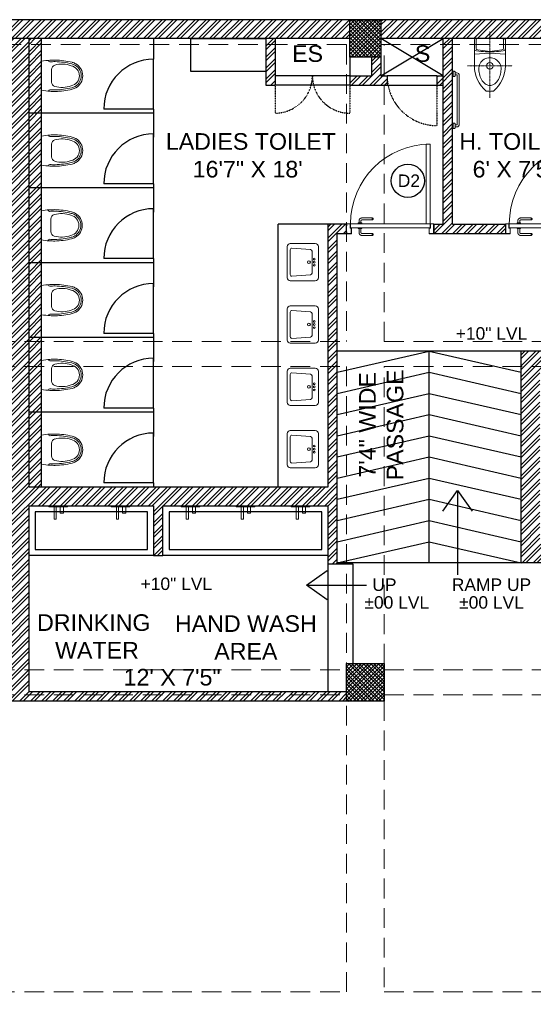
# Model space of a CAD drawing. Header units: inches. Extents: x 105152 to 158499, y 12149 to 30915.
# Tile 85 of 256: x 125248 to 125496, y 17878 to 18352. Entities that reach past the tile are written whole.
import ezdxf

# ---------------------------------------------------------------- set-up
doc = ezdxf.new("R2010")
doc.units = ezdxf.units.IN
doc.header["$MEASUREMENT"] = 0
doc.linetypes.add('CENTER', pattern=[50.8, 31.75, -6.35, 6.35, -6.35])
doc.linetypes.add('HIDDEN', pattern=[0.375, 0.25, -0.125])
doc.layers.add('PD_BASE', color=8, linetype='Continuous', transparency=0.5)
for name, color, linetype, lineweight in [('PD_COLUMN', 2, 'Continuous', 60), ('PD_DOOR', 42, 'Continuous', 25), ('PD_HATCH', 45, 'Continuous', 9)]:
    doc.layers.add(name, color=color, linetype=linetype, lineweight=lineweight)
doc.styles.get("Standard").update_dxf_attribs({"font": 'arial.ttf', "height": 6})
doc.styles.add('style1', font='arial.ttf', dxfattribs={"height": 500})
doc.dimstyles.new('ISO-10', dxfattribs={"dimtxt": 6, "dimasz": 0.5, "dimexe": 1.25, "dimexo": 0.625, "dimtad": 1, "dimtoh": 1, "dimdec": 1, "dimlunit": 4, "dimtxsty": 'Standard', "dimblk": 'ARCHTICK', "dimcen": 2.5, "dimclrt": 3, "dimadec": 0, "dimazin": 0, "dimtfac": 1, "dimtdec": 1, "dimtmove": 1, "dimatfit": 3, "dimfxl": 1, "dimarcsym": 0})
pattern_1 = [(45, (270111.2745, 44121.918), (-1.767766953, 1.767766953), []), (135, (270111.2745, 44121.918), (-1.767766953, -1.767766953), [])]

# ---------------------------------------------------------------- blocks, each defined once
blk = doc.blocks.new('columns2')
at = {"layer": 'PD_HATCH', "lineweight": 5}
h = blk.add_hatch(dxfattribs=at)
h.set_pattern_fill('ANSI37', color=173, scale=20)
h.paths.add_polyline_path([(387, -250), (387, -268), (369, -268), (369, -250)])
h.paths.add_polyline_path([(18, 0), (18, -15), (0, -15), (0, 0)])
h.paths.add_polyline_path([(18, -828), (18, -813), (0, -813), (0, -828)])
h.paths.add_polyline_path([(201, -870), (186, -870), (186, -888), (201, -888)])
h.paths.add_polyline_path([(570, -870), (555, -870), (555, -888), (570, -888)])
h.paths.add_polyline_path([(754.5, -870), (739.5, -870), (739.5, -888), (754.5, -888)])
h.paths.add_polyline_path([(934.5, -870), (919.5, -870), (919.5, -888), (934.5, -888)])
h.paths.add_polyline_path([(385.5, -870), (370.5, -870), (370.5, -888), (385.5, -888)])
h.paths.add_polyline_path([(201, 42), (186, 42), (186, 60), (201, 60)])
h.paths.add_polyline_path([(387, -578), (387, -560), (369, -560), (369, -578)])
h.paths.add_polyline_path([(1116, -731.5), (1116, -716.5), (1098, -716.5), (1098, -731.5)])
h.paths.add_polyline_path([(1116, -111.5), (1116, -96.5), (1098, -96.5), (1098, -111.5)])
h.paths.add_polyline_path([(1116, -561.5), (1116, -576.5), (1098, -576.5), (1098, -561.5)])
h.paths.add_polyline_path([(1116, -251.5), (1116, -266.5), (1098, -266.5), (1098, -251.5)])
h.paths.add_polyline_path([(0, -731.5), (0, -716.5), (18, -716.5), (18, -731.5)])
h.paths.add_polyline_path([(0, -111.5), (0, -96.5), (18, -96.5), (18, -111.5)])
h.paths.add_polyline_path([(0, -406.5), (0, -421.5), (18, -421.5), (18, -406.5)])
h.paths.add_polyline_path([(0, -561.5), (0, -576.5), (18, -576.5), (18, -561.5)])
h.paths.add_polyline_path([(0, -251.5), (0, -266.5), (18, -266.5), (18, -251.5)])
h.paths.add_polyline_path([(993, -111.5), (993, -99.5), (984, -99.5), (984, -111.5)])
h.paths.add_polyline_path([(993, -189.5), (993, -201.5), (984, -201.5), (984, -189.5)])
h.paths.add_polyline_path([(903, -111.5), (903, -99.5), (912, -99.5), (912, -111.5)])
h.paths.add_polyline_path([(903, -189.5), (903, -201.5), (912, -201.5), (912, -189.5)])
h.paths.add_polyline_path([(75, -870), (60, -870), (60, -888), (75, -888)])
h.paths.add_polyline_path([(1116, -870), (1101, -870), (1101, -888), (1116, -888)])
h.paths.add_polyline_path([(75, 42), (60, 42), (60, 60), (75, 60)])
h.paths.add_polyline_path([(570, 42), (555, 42), (555, 60), (570, 60)])
h.paths.add_polyline_path([(754.5, 42), (739.5, 42), (739.5, 60), (754.5, 60)])
h.paths.add_polyline_path([(934.5, 42), (919.5, 42), (919.5, 60), (934.5, 60)])
h.paths.add_polyline_path([(385.5, 42), (370.5, 42), (370.5, 60), (385.5, 60)])
h.paths.add_polyline_path([(1116, 42), (1101, 42), (1101, 60), (1116, 60)])
h.paths.add_polyline_path([(738, -250), (738, -268), (756, -268), (756, -250)])
h.paths.add_polyline_path([(756, -578), (756, -560), (738, -560), (738, -578)])
at = {"layer": 'PD_COLUMN', "color": 173, "lineweight": 5}
for points in [[(754.5, 42), (739.5, 42), (739.5, 60), (754.5, 60)], [(756, -250), (756, -268), (738, -268), (738, -250)]]:
    blk.add_lwpolyline(points, close=True, dxfattribs=at)
at = {"layer": 'PD_HATCH', "color": 173, "linetype": 'HIDDEN', "lineweight": 5, "ltscale": 38}
for p, q in [((739.5, 60), (570, 60)), ((754.5, 60), (919.5, 60)), ((738, 48), (570, 48)), ((738, 48), (738, -95)), ((754.5, 48), (919.5, 48)), ((756, -95), (756, 48)), ((568.5, -95), (738, -95)), ((756, -95), (924, -95)), ((568.5, -107), (738, -107)), ((738, -107), (738, -250)), ((756, -250), (756, -107)), ((756, -107), (903, -107)), ((822, -201.5), (822, -107)), ((903, -201.5), (822, -201.5)), ((568.5, -253), (738, -253)), ((756, -253), (924, -253)), ((568.5, -265), (738, -265)), ((756, -265), (924, -265)), ((738, -408), (738, -268)), ((756, -268), (756, -408)), ((568.5, -408), (738, -408)), ((756, -408), (924, -408))]:
    blk.add_line(p, q, dxfattribs=at)
blk = doc.blocks.new('door 1')
at = {"layer": 'PD_DOOR', "color": 251, "lineweight": 5}
for p, q in [((159756, 15338), (159696, 15338)), ((159696, 15338), (159696, 15313)), ((159696, 15313), (159696, 15338)), ((159696, 15338), (159756, 15338)), ((159696, 15213), (159696, 15338)), ((159696, 15313), (159698, 15313)), ((159698, 15313), (159696, 15313)), ((159698, 15313), (159698, 15336)), ((159698, 15336), (159754, 15336)), ((159754, 15336), (159698, 15336)), ((159698, 15336), (159698, 15313)), ((159754, 15336), (159754, 15268)), ((159754, 15268), (159754, 15336)), ((159756, 15266), (159756, 15338)), ((159756, 15338), (159756, 15266)), ((160473, 15356), (160473, 15360)), ((160473, 15360), (160473, 15356)), ((160603, 15360), (160473, 15360)), ((160473, 15360), (160473, 15336)), ((160473, 15360), (160473, 15360)), ((160473, 15335), (160473, 15360)), ((160473, 15335), (160473, 15339)), ((160473, 15339), (160473, 15335)), ((160473, 15336), (160473, 15335)), ((160473, 15335), (160603, 15335)), ((160605, 15273), (160605, 15263)), ((160622, 15273), (160605, 15273)), ((160605, 15273), (160622, 15273)), ((160615, 15323), (160615, 15273)), ((160640, 15273), (160615, 15273)), ((160615, 15273), (160622, 15273)), ((160622, 15273), (160625, 15273)), ((160625, 15273), (160628, 15273)), ((160628, 15273), (160631, 15273)), ((160628, 15273), (160650, 15273)), ((160631, 15273), (160634, 15273)), ((160634, 15273), (160640, 15273)), ((160650, 15273), (160634, 15273)), ((160640, 15273), (160640, 15323)), ((160650, 15263), (160650, 15273)), ((160796, 15338), (160736, 15338)), ((160736, 15338), (160736, 15266)), ((160736, 15266), (160736, 15338)), ((160736, 15338), (160796, 15338)), ((160738, 15268), (160738, 15336)), ((160738, 15336), (160794, 15336)), ((160794, 15336), (160738, 15336)), ((160738, 15336), (160738, 15268)), ((160794, 15336), (160794, 15313)), ((160794, 15313), (160794, 15336)), ((160794, 15313), (160796, 15313)), ((160796, 15313), (160794, 15313)), ((160796, 15313), (160796, 15338)), ((160796, 15338), (160796, 15313)), ((160796, 15338), (160796, 15213)), ((159698, 15238), (159696, 15238)), ((159696, 15238), (159696, 15213)), ((159696, 15213), (159696, 15238)), ((159696, 15238), (159698, 15238)), ((159696, 15213), (159741, 15213)), ((159741, 15213), (159696, 15213)), ((159696, 15213), (159744, 15213)), ((159744, 15213), (159696, 15213)), ((159698, 15215), (159698, 15238)), ((159698, 15238), (159698, 15215)), ((159739, 15215), (159698, 15215)), ((159698, 15215), (159739, 15215)), ((159754, 15268), (159739, 15268)), ((159739, 15268), (159739, 15215)), ((159739, 15215), (159739, 15268)), ((159739, 15268), (159754, 15268)), ((159741, 15213), (159741, 15266)), ((159741, 15266), (159756, 15266)), ((159756, 15266), (159741, 15266)), ((159741, 15266), (159741, 15213)), ((160748, 15263), (159744, 15263)), ((159744, 15263), (159744, 15213)), ((160748, 15263), (159744, 15263)), ((159744, 15263), (159744, 15213)), ((159794, 15213), (159744, 15213)), ((159744, 15213), (159744, 14209)), ((159744, 15213), (160748, 15213)), ((159744, 15213), (159794, 15213)), ((159744, 15213), (159794, 15213)), ((159794, 15213), (159744, 15213)), ((159794, 14209), (159794, 15213)), ((159794, 15213), (160748, 15213)), ((159794, 15213), (160748, 15213)), ((160748, 15213), (159794, 15213)), ((160473, 15165), (160473, 15161)), ((160473, 15161), (160473, 15165)), ((160603, 15165), (160473, 15165)), ((160473, 15165), (160473, 15141)), ((160473, 15165), (160473, 15165)), ((160473, 15140), (160473, 15165)), ((160650, 15263), (160605, 15263)), ((160605, 15263), (160650, 15263)), ((160605, 15213), (160605, 15203)), ((160605, 15213), (160650, 15213)), ((160639, 15213), (160605, 15213)), ((160605, 15203), (160650, 15203)), ((160650, 15203), (160605, 15203)), ((160615, 15203), (160615, 15178)), ((160615, 15203), (160640, 15203)), ((160640, 15203), (160615, 15203)), ((160618, 15268), (160618, 15263)), ((160638, 15268), (160618, 15268)), ((160618, 15268), (160638, 15268)), ((160638, 15263), (160618, 15263)), ((160618, 15263), (160638, 15263)), ((160618, 15213), (160618, 15208)), ((160618, 15213), (160638, 15213)), ((160618, 15213), (160618, 15213)), ((160638, 15213), (160618, 15213)), ((160618, 15208), (160638, 15208)), ((160638, 15208), (160618, 15208)), ((160638, 15263), (160638, 15268)), ((160638, 15208), (160638, 15213)), ((160650, 15213), (160639, 15213)), ((160640, 15178), (160640, 15203)), ((160650, 15203), (160650, 15213)), ((160736, 15266), (160751, 15266)), ((160751, 15266), (160736, 15266)), ((160753, 15268), (160738, 15268)), ((160738, 15268), (160753, 15268)), ((160748, 15213), (160748, 15263)), ((160748, 15263), (160748, 15213)), ((160748, 15213), (160796, 15213)), ((160796, 15213), (160748, 15213)), ((160751, 15266), (160751, 15213)), ((160751, 15213), (160751, 15266)), ((160751, 15213), (160796, 15213)), ((160796, 15213), (160751, 15213)), ((160753, 15215), (160753, 15268)), ((160753, 15268), (160753, 15215)), ((160794, 15215), (160753, 15215)), ((160753, 15215), (160794, 15215)), ((160796, 15238), (160794, 15238)), ((160794, 15238), (160794, 15215)), ((160794, 15215), (160794, 15238)), ((160794, 15238), (160796, 15238)), ((160796, 15213), (160796, 15238)), ((160796, 15238), (160796, 15213)), ((160473, 15144), (160473, 15140)), ((160473, 15140), (160473, 15144)), ((160473, 15141), (160473, 15140)), ((160473, 15140), (160603, 15140)), ((159744, 14209), (159794, 14209))]:
    blk.add_line(p, q, dxfattribs=at)
at = {"layer": 'PD_DOOR', "color": 251, "lineweight": 5, "flags": 128}
for points in [[(160460, 15348), (160460, 15348), (160460, 15349), (160461, 15349), (160461, 15350), (160461, 15350), (160461, 15351), (160461, 15351), (160461, 15352), (160461, 15352), (160461, 15353), (160462, 15353), (160462, 15353), (160462, 15354), (160462, 15354), (160463, 15355), (160463, 15355), (160463, 15356), (160464, 15356), (160464, 15356), (160464, 15357), (160465, 15357), (160465, 15357), (160465, 15358), (160466, 15358), (160466, 15358), (160467, 15358), (160467, 15359), (160467, 15359), (160468, 15359), (160468, 15359), (160469, 15359), (160469, 15360), (160470, 15360), (160470, 15360), (160471, 15360), (160471, 15360), (160472, 15360), (160472, 15360), (160473, 15360), (160473, 15360)], [(160473, 15335), (160472, 15335), (160472, 15335), (160471, 15335), (160471, 15335), (160470, 15335), (160470, 15336), (160469, 15336), (160469, 15336), (160469, 15336), (160468, 15336), (160468, 15336), (160467, 15337), (160467, 15337), (160466, 15337), (160466, 15337), (160465, 15338), (160465, 15338), (160465, 15338), (160464, 15339), (160464, 15339), (160464, 15339), (160463, 15340), (160463, 15340), (160463, 15340), (160462, 15341), (160462, 15341), (160462, 15342), (160462, 15342), (160461, 15343), (160461, 15343), (160461, 15344), (160461, 15344), (160461, 15345), (160461, 15345), (160461, 15346), (160461, 15346), (160460, 15347), (160460, 15347), (160460, 15348), (160460, 15348)], [(160640, 15323), (160640, 15324), (160640, 15326), (160640, 15327), (160640, 15329), (160640, 15330), (160639, 15332), (160639, 15333), (160639, 15334), (160638, 15336), (160637, 15337), (160637, 15339), (160636, 15340), (160635, 15341), (160635, 15343), (160634, 15344), (160633, 15345), (160632, 15346), (160631, 15347), (160630, 15348), (160629, 15350), (160628, 15351), (160627, 15352), (160626, 15352), (160624, 15353), (160623, 15354), (160622, 15355), (160621, 15356), (160619, 15356), (160618, 15357), (160617, 15358), (160615, 15358), (160614, 15359), (160612, 15359), (160611, 15359), (160609, 15360), (160608, 15360), (160606, 15360), (160605, 15360), (160603, 15360), (160603, 15360)], [(160603, 15335), (160603, 15335), (160604, 15335), (160604, 15335), (160605, 15335), (160605, 15335), (160606, 15335), (160606, 15335), (160607, 15335), (160607, 15334), (160608, 15334), (160608, 15334), (160609, 15334), (160609, 15333), (160610, 15333), (160610, 15333), (160610, 15333), (160611, 15332), (160611, 15332), (160612, 15332), (160612, 15331), (160612, 15331), (160613, 15331), (160613, 15330), (160613, 15330), (160613, 15329), (160614, 15329), (160614, 15329), (160614, 15328), (160614, 15328), (160615, 15327), (160615, 15327), (160615, 15326), (160615, 15326), (160615, 15325), (160615, 15325), (160615, 15324), (160615, 15324), (160615, 15323), (160615, 15323), (160615, 15323)], [(160460, 15153), (160460, 15153), (160460, 15154), (160461, 15154), (160461, 15155), (160461, 15155), (160461, 15156), (160461, 15156), (160461, 15157), (160461, 15157), (160461, 15158), (160462, 15158), (160462, 15158), (160462, 15159), (160462, 15159), (160463, 15160), (160463, 15160), (160463, 15161), (160464, 15161), (160464, 15161), (160464, 15162), (160465, 15162), (160465, 15162), (160465, 15163), (160466, 15163), (160466, 15163), (160467, 15163), (160467, 15164), (160467, 15164), (160468, 15164), (160468, 15164), (160469, 15164), (160469, 15165), (160470, 15165), (160470, 15165), (160471, 15165), (160471, 15165), (160472, 15165), (160472, 15165), (160473, 15165), (160473, 15165)], [(160473, 15140), (160472, 15140), (160472, 15140), (160471, 15140), (160471, 15140), (160470, 15140), (160470, 15141), (160469, 15141), (160469, 15141), (160469, 15141), (160468, 15141), (160468, 15141), (160467, 15142), (160467, 15142), (160466, 15142), (160466, 15142), (160465, 15143), (160465, 15143), (160465, 15143), (160464, 15144), (160464, 15144), (160464, 15144), (160463, 15145), (160463, 15145), (160463, 15145), (160462, 15146), (160462, 15146), (160462, 15147), (160462, 15147), (160461, 15148), (160461, 15148), (160461, 15149), (160461, 15149), (160461, 15150), (160461, 15150), (160461, 15151), (160461, 15151), (160460, 15152), (160460, 15152), (160460, 15153), (160460, 15153)], [(160603, 15140), (160604, 15140), (160606, 15140), (160607, 15140), (160609, 15141), (160610, 15141), (160612, 15141), (160613, 15142), (160615, 15142), (160616, 15143), (160618, 15143), (160619, 15144), (160620, 15144), (160622, 15145), (160623, 15146), (160624, 15147), (160625, 15148), (160627, 15148), (160628, 15149), (160629, 15150), (160630, 15152), (160631, 15153), (160632, 15154), (160633, 15155), (160634, 15156), (160634, 15157), (160635, 15159), (160636, 15160), (160637, 15161), (160637, 15163), (160638, 15164), (160638, 15165), (160639, 15167), (160639, 15168), (160640, 15170), (160640, 15171), (160640, 15173), (160640, 15174), (160640, 15176), (160640, 15177), (160640, 15178)], [(160615, 15178), (160615, 15177), (160615, 15177), (160615, 15176), (160615, 15176), (160615, 15175), (160615, 15175), (160615, 15174), (160615, 15174), (160615, 15173), (160614, 15173), (160614, 15172), (160614, 15172), (160614, 15171), (160614, 15171), (160613, 15171), (160613, 15170), (160613, 15170), (160612, 15169), (160612, 15169), (160612, 15169), (160611, 15168), (160611, 15168), (160611, 15168), (160610, 15167), (160610, 15167), (160609, 15167), (160609, 15167), (160608, 15166), (160608, 15166), (160607, 15166), (160607, 15166), (160607, 15166), (160606, 15166), (160606, 15165), (160605, 15165), (160605, 15165), (160604, 15165), (160604, 15165), (160603, 15165), (160603, 15165)]]:
    blk.add_lwpolyline(points, dxfattribs=at)
at = {"layer": 'PD_DOOR', "color": 251, "lineweight": 5}
blk.add_arc((159744, 15213), 1004, 270, 0, dxfattribs=at)
blk = doc.blocks.new('DOOR1')
at = {"color": 251, "xscale": 0.03818181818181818, "yscale": 0.03818181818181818, "zscale": 0.03818181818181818, "rotation": 90}
blk.add_blockref('door 1', (-2370.94, -8406.75), dxfattribs=at)
blk = doc.blocks.new('XI')
at = {"color": 251, "linetype": 'CENTER', "lineweight": 5, "ltscale": 0.2}
for points in [[(-370, 300), (-370, -300)], [(-802, 0), (95, 0)]]:
    blk.add_lwpolyline(points, dxfattribs=at)
at = {"color": 251, "lineweight": 5}
for points in [[(-134, -210), (-370, -210, -0.218492), (-710, -50), (-710, 50, -0.218492), (-370, 210), (-134, 210)], [(0, 170, 0.414214), (-15, 185), (-131, 185, 0.379919), (-156, 163), (-175, 0), (-156, -163, 0.379919), (-131, -185), (-15, -185, 0.414214), (0, -170)]]:
    blk.add_lwpolyline(points, format="xyb", dxfattribs=at)
for points in [[(-418, 150, -1.051391), (-418, -150, -0.060335), (-499, -137, -0.081386), (-571, -103, -0.106971), (-621, -50, -0.136416), (-635, 0, -0.136416), (-621, 50, -0.106971), (-571, 103, -0.081386), (-499, 137, -0.060335)], [(0, -185), (0, 185, 0.414214), (-25, 210), (-134, 210, 0.379919), (-169, 179), (-176, 118, 0.059314), (-176, -118), (-169, -179, 0.379919), (-134, -210), (-25, -210, 0.414214)]]:
    blk.add_lwpolyline(points, format="xyb", close=True, dxfattribs=at)
blk.add_lwpolyline([(-215, 210), (-200, 0), (-215, -210)], dxfattribs=at)
blk.add_circle((-370, 0), 45, dxfattribs=at)
blk = doc.blocks.new('A$C07EA312C')
at = {"color": 251, "lineweight": 5}
for points in [[(0, 550), (0, 500), (10, 500, 0.414214), (20, 510), (20, 540, 0.414214), (10, 550)], [(0, 50), (0, 0), (10, 0, 0.414214), (20, 10), (20, 40, 0.414214), (10, 50)]]:
    blk.add_lwpolyline(points, format="xyb", close=True, dxfattribs=at)
for points in [[(20, 15), (35, 15, 0.414214), (60, 40), (60, 510, 0.414214), (35, 535), (20, 535)], [(20, 35), (35, 35, 0.414214), (40, 40), (40, 510, 0.414214), (35, 515), (20, 515)]]:
    blk.add_lwpolyline(points, format="xyb", dxfattribs=at)
blk = doc.blocks.new('LV')
at = {"color": 251, "lineweight": 5}
for p, q in [((-254, 510), (254, 510)), ((-305, 51), (-305, 459)), ((-205, 127), (-226, 431)), ((-201, 458), (203, 458)), ((228, 431), (205, 127)), ((305, 459), (305, 51)), ((254, 0), (-254, 0)), ((180, 103), (-180, 103))]:
    blk.add_line(p, q, dxfattribs=at)
for centre, radius in [((0, 154), 23.6), ((-51, 67), 14.4), ((0, 67), 15.3), ((51, 67), 14.4)]:
    blk.add_circle(centre, radius, dxfattribs=at)
for centre, radius, start, end in [((-254, 459), 50.8, 90, 180), ((254, 459), 50.8, 0, 90), ((-201, 433), 25.4, 90, 184.2016), ((203, 433), 25.4, 355.4179, 90), ((-254, 51), 50.8, 180, 270), ((-180, 129), 25.4, 184.2016, 270), ((180, 129), 25.4, 270, 355.4179), ((254, 51), 50.8, 270, 0)]:
    blk.add_arc(centre, radius, start, end, dxfattribs=at)
blk = doc.blocks.new('ta0p3456')
at = {"color": 251, "lineweight": 5, "ltscale": 12}
for points in [[(-4.5, 0), (4.5, 0), (4.5, -0.5), (-4.5, -0.5)], [(-1, -0.5), (-1, -6.5), (-2, -6.5), (-2, -0.5)], [(2.5, -0.5), (2.5, -3.5), (1, -3.5), (1, -0.5)]]:
    blk.add_lwpolyline(points, close=True, dxfattribs=at)
blk = doc.blocks.new('A$C24556D30')
at = {"color": 251, "lineweight": 5}
for p, q in [((170, 400), (170, 20)), ((300, 210), (300, 292)), ((300, 210), (300, 128))]:
    blk.add_line(p, q, dxfattribs=at)
for points in [[(280, 413, 0.02753), (170, 400, 0.02753)], [(570, 386, 0.054905), (350, 415, 0.054905)], [(565, 366, 0.054905), (350, 395, 0.054905)], [(300, 210), (300, 290, 0.704392)], [(300, 210), (300, 130, -0.704392)], [(170, 20, 0.02753), (280, 7, 0.02753)], [(565, 54, -0.054905), (350, 25, -0.054905)], [(570, 34, -0.054905), (350, 5, -0.054905)]]:
    blk.add_lwpolyline(points, format="xyb", dxfattribs=at)
for centre, radius, start, end in [((280, 413), 20, 184.5905, 273.8823), ((350, -585), 1000, 90, 94.0204), ((350, -585), 980, 90, 94.0204), ((360, 292), 60, 105.9249, 180), ((439, 15), 348, 69.701, 105.9249), ((530, 210), 135, 0, 77.2425), ((530, 210), 160, 60, 77.2425), ((530, 210), 180, 60, 77.2425), ((530, 210), 160, 0, 60), ((530, 210), 180, 0, 60), ((530, 210), 135, 282.7575, 0), ((530, 210), 160, 300, 0), ((530, 210), 180, 300, 0), ((280, 7), 20, 86.1177, 175.4095), ((350, 1005), 1000, 265.9796, 270), ((350, 1005), 980, 265.9796, 270), ((360, 128), 60, 180, 254.0751), ((439, 405), 348, 254.0751, 290.299), ((530, 210), 160, 282.7575, 300), ((530, 210), 180, 282.7575, 300)]:
    blk.add_arc(centre, radius, start, end, dxfattribs=at)
blk = doc.blocks.new('_ArchTick')
at = {"color": 0, "linetype": 'ByBlock', "const_width": 0.15}
blk.add_lwpolyline([(-0.5, -0.5), (0.5, 0.5)], dxfattribs=at)

msp = doc.modelspace()

# ---------------------------------------------------------------- hatches: boundary and pattern name
at = {"layer": 'PD_BASE'}
h = msp.add_hatch(dxfattribs=at)
h.set_pattern_fill('ANSI32', color=256, scale=10)
h.set_pattern_definition([(45, (124673.841, 17518.1774), (-2.65165, 2.65165), []), (45, (124675.6088, 17518.1774), (-2.65165, 2.65165), [])])
h.paths.add_polyline_path([(124676.99, 17560.93), (124667.99, 17560.93), (124667.99, 17479.43), (124676.99, 17479.43)])
h.paths.add_polyline_path([(125038.49, 17413.43), (124868.99, 17413.43), (124868.99, 17404.43), (125038.49, 17404.43)])
h.paths.add_polyline_path([(125222.99, 17413.43), (125053.49, 17413.43), (125053.49, 17404.43), (125222.99, 17404.43)])
h.paths.add_polyline_path([(124676.99, 18277.43), (124667.99, 18277.43), (124667.99, 18195.93), (124676.99, 18195.93)])
h.paths.add_polyline_path([(124676.99, 18180.93), (124667.99, 18180.93), (124667.99, 18040.93), (124676.99, 18040.93)])
h.paths.add_polyline_path([(124676.99, 18025.93), (124667.99, 18025.93), (124667.99, 17885.93), (124676.99, 17885.93)])
h.paths.add_polyline_path([(124676.99, 17870.93), (124667.99, 17870.93), (124667.99, 17730.93), (124676.99, 17730.93)])
h.paths.add_polyline_path([(124676.99, 17715.93), (124667.99, 17715.93), (124667.99, 17575.93), (124676.99, 17575.93)])
h.paths.add_polyline_path([(125768.99, 18352.43), (125602.49, 18352.43), (125602.49, 18343.43), (125768.99, 18343.43)])
h.paths.add_polyline_path([(125587.49, 18352.43), (125422.49, 18352.43), (125422.49, 18343.43), (125587.49, 18343.43)])
h.paths.add_polyline_path([(125407.49, 18352.43), (125237.99, 18352.43), (125237.99, 18343.43), (125407.49, 18343.43)])
h.paths.add_polyline_path([(125222.99, 18352.43), (125053.49, 18352.43), (125053.49, 18343.43), (125222.99, 18343.43)])
h.paths.add_polyline_path([(124853.99, 18352.43), (124742.99, 18352.43), (124742.99, 18343.43), (124853.99, 18343.43)])
h.paths.add_polyline_path([(124727.99, 18352.43), (124667.99, 18352.43), (124667.99, 18292.43), (124676.99, 18292.43), (124676.99, 18343.43), (124727.99, 18343.43)])
h.paths.add_polyline_path([(124676.99, 17464.43), (124667.99, 17464.43), (124667.99, 17404.43), (124727.99, 17404.43), (124727.99, 17413.43), (124676.99, 17413.43)])
h.paths.add_polyline_path([(124853.99, 17413.43), (124742.99, 17413.43), (124742.99, 17404.43), (124853.99, 17404.43)])
h.paths.add_polyline_path([(125262.74, 17413.43), (125237.99, 17413.43), (125237.99, 17404.43), (125262.74, 17404.43)])
h.paths.add_polyline_path([(125407.49, 17413.43), (125382.74, 17413.43), (125382.74, 17404.43), (125407.49, 17404.43)])
h.paths.add_polyline_path([(125444.99, 17413.43), (125422.49, 17413.43), (125422.49, 17404.43), (125444.99, 17404.43)])
h.paths.add_polyline_path([(125587.49, 17413.43), (125564.99, 17413.43), (125564.99, 17404.43), (125587.49, 17404.43)])
h.paths.add_polyline_path([(125624.99, 17413.43), (125602.49, 17413.43), (125602.49, 17404.43), (125624.99, 17404.43)])
h.paths.add_polyline_path([(125768.99, 17413.43), (125744.99, 17413.43), (125744.99, 17404.43), (125768.99, 17404.43)])
h.paths.add_polyline_path([(125783.99, 17422.43), (125774.99, 17422.43)])
h.paths.add_polyline_path([(125783.99, 17560.93), (125774.99, 17560.93), (125774.99, 17422.43), (125783.99, 17422.43)])
h.paths.add_polyline_path([(125783.99, 17715.93), (125774.99, 17715.93), (125774.99, 17575.93), (125783.99, 17575.93)])
h.paths.add_polyline_path([(125783.99, 18025.93), (125774.99, 18025.93), (125774.99, 17730.93), (125783.99, 17730.93)])
h.paths.add_polyline_path([(125783.99, 18334.43), (125774.99, 18334.43), (125774.99, 18195.93), (125783.99, 18195.93)])
h.paths.add_polyline_path([(125765.99, 18192.93), (125660.99, 18192.93), (125660.99, 18183.93), (125765.99, 18183.93)])
h.paths.add_polyline_path([(125660.99, 18180.93), (125651.99, 18180.93), (125651.99, 18102.93), (125660.99, 18102.93)])
h.paths.add_polyline_path([(125651.99, 18192.93), (125579.99, 18192.93), (125579.99, 18183.93), (125651.99, 18183.93)])
h.paths.add_polyline_path([(125579.99, 18180.93), (125570.99, 18180.93), (125570.99, 18102.93), (125579.99, 18102.93)])
h.paths.add_polyline_path([(125570.99, 18192.93), (125489.99, 18192.93), (125489.99, 18090.93), (125516.99, 18090.93), (125516.99, 18099.93), (125498.99, 18099.93), (125498.99, 18183.93), (125570.99, 18183.93)])
h.paths.add_polyline_path([(125570.99, 18099.93), (125552.99, 18099.93), (125552.99, 18090.93), (125570.99, 18090.93)], flags=17)
h.paths.add_polyline_path([(125597.99, 18099.93), (125579.99, 18099.93), (125579.99, 18090.93), (125597.99, 18090.93)])
h.paths.add_polyline_path([(125651.99, 18099.93), (125633.99, 18099.93), (125633.99, 18090.93), (125651.99, 18090.93)])
h.paths.add_polyline_path([(125660.99, 18090.93), (125651.99, 18090.93), (125651.99, 18027.93), (125660.99, 18027.93)])
h.paths.add_polyline_path([(125783.99, 18041.93), (125774.99, 18041.93), (125774.99, 18040.93), (125783.99, 18040.93)])
h.paths.add_polyline_path([(125783.99, 18180.93), (125774.99, 18180.93), (125774.99, 18161.93), (125783.99, 18161.93)])
h.paths.add_polyline_path([(124905.74, 18343.43), (124905.74, 18352.43), (124868.99, 18352.43), (124868.99, 18343.43)])
h.paths.add_polyline_path([(125001.74, 18352.43), (125001.74, 18343.43), (125038.49, 18343.43), (125038.49, 18352.43)])
h = msp.add_hatch(dxfattribs=at)
h.set_pattern_fill('ANSI37', color=256, scale=20)
h.set_pattern_definition(pattern_1)
h.paths.add_polyline_path([(125422.49, 18352.43), (125407.49, 18352.43), (125407.49, 18334.43), (125422.49, 18334.43)])
h = msp.add_hatch(dxfattribs=at)
h.set_pattern_fill('ANSI32', color=256, scale=10)
h.set_pattern_definition([(45, (125233.2206, 18110.045), (-2.65165, 2.65165), []), (45, (125234.9884, 18110.045), (-2.65165, 2.65165), [])])
h.paths.add_polyline_path([(125243.99, 18112.13), (125200.74, 18112.13), (125200.74, 18107.63), (125243.99, 18107.63)])
h.paths.add_polyline_path([(125158.74, 18112.13), (125115.49, 18112.13), (125115.49, 18107.63), (125158.74, 18107.63)], flags=17)
h.paths.add_polyline_path([(125243.99, 18028.93), (125243.99, 18024.43), (125405.99, 18024.43), (125405.99, 18028.93), (125252.99, 18028.93), (125252.99, 18118.43), (125312.99, 18118.43), (125312.99, 18094.43), (125317.49, 18094.43), (125317.49, 18118.43), (125396.99, 18118.43), (125396.99, 18090.43), (125401.49, 18090.43), (125401.49, 18249.43), (125405.99, 18249.43), (125405.99, 18253.93), (125396.99, 18253.93), (125396.99, 18127.43), (125252.99, 18127.43), (125252.99, 18343.43), (125243.99, 18343.43)])
h.paths.add_polyline_path([(125188.49, 18019.49), (125192.99, 18019.49), (125192.99, 18024.43), (125201.99, 18024.43), (125201.99, 18028.93), (125115.49, 18028.93), (125115.49, 18184.43), (125038.49, 18184.43), (125038.49, 18179.93), (125110.99, 18179.93), (125110.99, 18028.93), (125054.99, 18028.93), (125054.99, 18024.43), (125188.49, 18024.43)])
h = msp.add_hatch(dxfattribs=at)
h.set_pattern_fill('ANSI32', color=256, scale=10)
h.set_pattern_definition([(45, (151797.4604, 36231.8138), (-2.65165043, 2.65165043), []), (45, (151799.228, 36231.8138), (-2.65165043, 2.65165043), [])])
h.paths.add_polyline_path([(125258.99, 18343.43), (125252.99, 18343.43), (125252.99, 18307.43), (125258.99, 18307.43)])
h.paths.add_polyline_path([(125258.99, 18307.43), (125252.99, 18307.43), (125252.99, 18271.43), (125258.99, 18271.43)])
h.paths.add_polyline_path([(125252.99, 18271.43), (125252.99, 18235.43), (125258.99, 18235.43), (125258.99, 18271.43)])
h.paths.add_polyline_path([(125258.99, 18235.43), (125252.99, 18235.43), (125252.99, 18199.43), (125258.99, 18199.43)])
h.paths.add_polyline_path([(125258.99, 18199.43), (125252.99, 18199.43), (125252.99, 18163.43), (125258.99, 18163.43)])
h.paths.add_polyline_path([(125258.99, 18163.43), (125252.99, 18163.43), (125252.99, 18127.43), (125258.99, 18127.43)])
h.paths.add_polyline_path([(125537.99, 18343.43), (125528.99, 18343.43), (125528.99, 18253.93), (125524.49, 18253.93), (125524.49, 18249.43), (125528.99, 18249.43), (125528.99, 18239.43), (125537.99, 18239.43)])
h.paths.add_polyline_path([(125456.99, 18343.43), (125452.49, 18343.43), (125452.49, 18253.93), (125447.99, 18253.93), (125447.99, 18249.43), (125482.49, 18249.43), (125482.49, 18253.93), (125456.99, 18253.93)])
h.paths.add_polyline_path([(125452.49, 18325.43), (125449.49, 18325.43), (125449.49, 18320.93), (125452.49, 18320.93)], flags=17)
h.paths.add_polyline_path([(125425.49, 18325.43), (125422.49, 18325.43), (125422.49, 18334.43), (125417.99, 18334.43), (125417.99, 18325.43), (125407.49, 18325.43), (125407.49, 18320.93), (125425.49, 18320.93)])
h.paths.add_polyline_path([(125371.49, 18343.43), (125366.99, 18343.43), (125366.99, 18327.43), (125366.99, 18320.93), (125371.49, 18320.93), (125371.49, 18325.43)])
h.paths.add_polyline_path([(125662.49, 18343.43), (125657.99, 18343.43), (125657.99, 18325.43), (125662.49, 18325.43)])
h = msp.add_hatch(dxfattribs=at)
h.set_pattern_fill('ANSI37', color=256, scale=20)
h.set_pattern_definition(pattern_1)
h.paths.add_polyline_path([(125423.99, 18042.43), (125423.99, 18024.43), (125405.99, 18024.43), (125405.99, 18042.43)])

# ---------------------------------------------------------------- linework, layer by layer
at = {"layer": 'PD_BASE', "lineweight": 30}
for p, q in [((125783.99, 18352.43), (125001.74, 18352.43)), ((125407.49, 18343.43), (125237.99, 18343.43)), ((125258.99, 18127.43), (125258.99, 18343.43)), ((125366.99, 18343.43), (125366.99, 18320.93)), ((125371.49, 18343.43), (125371.49, 18320.93)), ((125587.49, 18343.43), (125422.49, 18343.43)), ((125456.99, 18253.93), (125456.99, 18343.43)), ((125417.99, 18334.43), (125417.99, 18325.43)), ((125422.49, 18334.43), (125422.49, 18325.43)), ((125407.49, 18325.43), (125417.99, 18325.43)), ((125407.49, 18325.43), (125407.49, 18320.93)), ((125422.49, 18325.43), (125425.49, 18325.43)), ((125425.49, 18325.43), (125425.49, 18320.93)), ((125449.49, 18325.43), (125452.49, 18325.43)), ((125449.49, 18325.43), (125449.49, 18320.93)), ((125366.99, 18320.93), (125371.49, 18320.93)), ((125407.49, 18320.93), (125425.49, 18320.93)), ((125449.49, 18320.93), (125452.49, 18320.93)), ((125447.99, 18249.43), (125447.99, 18253.93)), ((125447.99, 18253.93), (125447.99, 18249.43)), ((125456.99, 18253.93), (125482.49, 18253.93)), ((125482.49, 18253.93), (125482.49, 18249.43)), ((125447.99, 18249.43), (125482.49, 18249.43)), ((125489.99, 18090.93), (125489.99, 18192.93)), ((125570.99, 18192.93), (125489.99, 18192.93)), ((125516.99, 18090.93), (125489.99, 18090.93))]:
    msp.add_line(p, q, dxfattribs=at)
at = {"layer": 'PD_BASE', "ltscale": 12}
for p, q in [((125312.99, 18343.43), (125312.99, 18333.43)), ((125422.49, 18325.43), (125452.49, 18343.43)), ((125452.49, 18325.43), (125422.49, 18343.43)), ((125407.49, 18334.43), (125407.49, 18325.43)), ((125312.99, 18309.43), (125312.99, 18333.43)), ((125407.49, 18325.43), (125371.49, 18325.43)), ((125449.49, 18325.43), (125425.49, 18325.43)), ((125407.49, 18320.93), (125371.49, 18320.93)), ((125425.49, 18320.93), (125449.49, 18320.93)), ((125312.99, 18307.43), (125252.99, 18307.43)), ((125312.99, 18309.43), (125288.99, 18309.43)), ((125312.99, 18309.43), (125312.99, 18295.8)), ((125312.99, 18309.43), (125312.99, 18297.43)), ((125312.99, 18273.43), (125312.99, 18297.43)), ((125312.99, 18273.43), (125288.99, 18273.43)), ((125312.99, 18273.43), (125312.99, 18259.8)), ((125312.99, 18273.43), (125312.99, 18261.43)), ((125312.99, 18271.43), (125252.99, 18271.43)), ((125312.99, 18237.43), (125312.99, 18261.43)), ((125372.99, 18127.43), (125372.99, 18253.93)), ((125396.99, 18253.93), (125372.99, 18253.93)), ((125312.99, 18235.43), (125252.99, 18235.43)), ((125312.99, 18237.43), (125288.99, 18237.43)), ((125312.99, 18237.43), (125312.99, 18223.8)), ((125312.99, 18237.43), (125312.99, 18225.43)), ((125312.99, 18201.43), (125312.99, 18225.43)), ((125312.99, 18199.43), (125252.99, 18199.43)), ((125312.99, 18201.43), (125288.99, 18201.43)), ((125312.99, 18201.43), (125312.99, 18187.8)), ((125312.99, 18201.43), (125312.99, 18189.43)), ((125312.99, 18165.43), (125312.99, 18189.43)), ((125312.99, 18165.43), (125288.99, 18165.43)), ((125312.99, 18165.43), (125312.99, 18151.8)), ((125312.99, 18165.43), (125312.99, 18153.43)), ((125312.99, 18163.43), (125252.99, 18163.43)), ((125312.99, 18129.43), (125312.99, 18153.43)), ((125312.99, 18129.43), (125288.99, 18129.43)), ((125312.99, 18129.43), (125312.99, 18127.43)), ((125312.99, 18094.43), (125252.99, 18094.43)), ((125396.99, 18094.43), (125317.49, 18094.43))]:
    msp.add_line(p, q, dxfattribs=at)
at = {"layer": 'PD_BASE', "linetype": 'HIDDEN', "ltscale": 0.2}
for p, q in [((125371.49, 18325.43), (125371.49, 18307.43)), ((125407.49, 18325.43), (125407.49, 18307.43)), ((125449.49, 18325.43), (125449.49, 18301.43))]:
    msp.add_line(p, q, dxfattribs=at)
at = {"layer": 'PD_BASE'}
for p, q in [((125489.99, 18192.93), (125401.49, 18192.93)), ((125445.74, 18090.93), (125445.74, 18192.93)), ((125396.99, 18090.43), (125396.99, 18028.93)), ((125489.99, 18090.93), (125401.49, 18090.93)), ((125401.49, 18090.43), (125408.99, 18090.43)), ((125408.99, 18090.43), (125408.99, 18042.43))]:
    msp.add_line(p, q, dxfattribs=at)
for points in [[(125422.49, 18334.43), (125407.49, 18334.43), (125407.49, 18352.43), (125422.49, 18352.43)], [(125423.99, 18042.43), (125423.99, 18024.43), (125405.99, 18024.43), (125405.99, 18042.43)]]:
    msp.add_lwpolyline(points, close=True, dxfattribs=at)
at = {"layer": 'PD_BASE', "lineweight": 30}
for points in [[(125405.99, 18028.93), (125252.99, 18028.93), (125252.99, 18118.43), (125312.99, 18118.43), (125312.99, 18094.43), (125317.49, 18094.43), (125317.49, 18118.43), (125396.99, 18118.43), (125396.99, 18090.43), (125401.49, 18090.43), (125401.49, 18249.43), (125405.99, 18249.43), (125405.99, 18253.93), (125396.99, 18253.93), (125396.99, 18127.43), (125252.99, 18127.43), (125252.99, 18343.43), (125243.99, 18343.43), (125243.99, 18028.93), (125243.99, 18028.93)], [(125447.99, 18253.93), (125452.49, 18253.93), (125452.49, 18343.43)], [(125405.99, 18024.43), (125243.99, 18024.43), (125243.99, 18028.93)]]:
    msp.add_lwpolyline(points, dxfattribs=at)
at = {"layer": 'PD_BASE', "ltscale": 12}
for points in [[(125330.99, 18343.43), (125366.99, 18343.43), (125366.99, 18327.43), (125330.99, 18327.43)], [(125255.99, 18097.43), (125309.99, 18097.43), (125309.99, 18115.43), (125255.99, 18115.43)], [(125320.49, 18097.43), (125393.99, 18097.43), (125393.99, 18115.43), (125320.49, 18115.43)]]:
    msp.add_lwpolyline(points, close=True, dxfattribs=at)
at = {"layer": 'PD_BASE'}
for points in [[(125401.49, 18182.73), (125445.74, 18192.93), (125489.99, 18182.73)], [(125401.49, 18172.53), (125445.74, 18182.73), (125489.99, 18172.53)], [(125401.49, 18162.33), (125445.74, 18172.53), (125489.99, 18162.33)], [(125401.49, 18152.13), (125445.74, 18162.33), (125489.99, 18152.13)], [(125401.49, 18141.93), (125445.74, 18152.13), (125489.99, 18141.93)], [(125401.49, 18131.73), (125445.74, 18141.93), (125489.99, 18131.73)], [(125401.49, 18121.53), (125445.74, 18131.73), (125489.99, 18121.53)], [(125401.49, 18111.33), (125445.74, 18121.53), (125489.99, 18111.33)], [(125401.49, 18101.13), (125445.74, 18111.33), (125489.99, 18101.13)], [(125401.49, 18090.93), (125445.74, 18101.13), (125489.99, 18090.93)]]:
    msp.add_lwpolyline(points, dxfattribs=at)
msp.add_circle((125435.48, 18274.88), 8, dxfattribs=at)
at = {"layer": 'PD_BASE', "ltscale": 12}
for centre in [(125312.99, 18309.43), (125312.99, 18273.43), (125312.99, 18237.43), (125312.99, 18201.43), (125312.99, 18165.43), (125312.99, 18129.43)]:
    msp.add_arc(centre, 24, 90, 180, dxfattribs=at)
at = {"layer": 'PD_BASE', "linetype": 'HIDDEN', "ltscale": 0.2}
for centre, radius, start, end in [((125371.49, 18325.43), 18, 270, 0), ((125407.49, 18325.43), 18, 180, 270), ((125449.49, 18325.43), 24, 180, 270)]:
    msp.add_arc(centre, radius, start, end, dxfattribs=at)

# ---------------------------------------------------------------- block references
at = {"layer": 'PD_BASE', "ltscale": 12}
for name, p, xscale, yscale, zscale, rotation in [('XI', (125474.99, 18343.43), 0.03571428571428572, 0.03571428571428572, 0.03571428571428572, 90), ('A$C24556D30', (125252.73, 18333.16), -0.03684210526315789, 0.03684210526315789, 0.03684210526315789, 180), ('A$C24556D30', (125252.73, 18297.16), -0.03684210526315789, 0.03684210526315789, 0.03684210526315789, 180), ('A$C24556D30', (125252.51, 18261.16), -0.03684210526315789, 0.03684210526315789, 0.03684210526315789, 180), ('LV', (125392.37, 18235.68), 0.0295236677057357, 0.0295236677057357, 0.0295236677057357, 90), ('A$C24556D30', (125252.73, 18225.16), -0.03684210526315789, 0.03684210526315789, 0.03684210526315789, 180), ('LV', (125392.37, 18205.68), 0.0295236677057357, 0.0295236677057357, 0.0295236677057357, 90), ('A$C24556D30', (125252.73, 18189.16), -0.03684210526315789, 0.03684210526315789, 0.03684210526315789, 180), ('LV', (125392.37, 18175.68), 0.0295236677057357, 0.0295236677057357, 0.0295236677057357, 90), ('LV', (125392.37, 18145.68), 0.0295236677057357, 0.0295236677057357, 0.0295236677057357, 90), ('A$C24556D30', (125252.73, 18153.16), -0.03684210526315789, 0.03684210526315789, 0.03684210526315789, 180)]:
    msp.add_blockref(name, p, dxfattribs=dict(at, xscale=xscale, yscale=yscale, zscale=zscale, rotation=rotation))
at = {"layer": 'PD_BASE', "ltscale": 12, "xscale": 0.05, "yscale": 0.05, "zscale": 0.05}
msp.add_blockref('A$C07EA312C', (125457.24, 18300.08), dxfattribs=at)
at = {"layer": 'PD_BASE', "ltscale": 25, "rotation": 90.00000000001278}
for p in [(123138.72, 21205.99), (123215.22, 21205.99)]:
    msp.add_blockref('DOOR1', p, dxfattribs=at)
at = {"layer": 'PD_BASE', "ltscale": 12}
for p in [(125267.05, 18118.43), (125297.05, 18118.43), (125330.74, 18118.43), (125357.24, 18118.43), (125383.74, 18118.43)]:
    msp.add_blockref('ta0p3456', p, dxfattribs=at)
at = {"layer": 'PD_COLUMN'}
msp.add_blockref('columns2', (124667.99, 18292.43), dxfattribs=at)

# ---------------------------------------------------------------- texts
at = {"layer": 'PD_BASE', "char_height": 8, "attachment_point": 1, "style": 'style1'}
for s, insert, width in [('\\pxqc;ES', (125322.92, 18340.11), 128.4952), ('\\pxqc;S', (125378.34, 18340.11), 128.4952), ('\\pxqc; LADIES TOILET\\P16\'7" X 18\'', (125294.07, 18297.8), 128.4952), ('\\pxqc;H. TOILET\\P6\' X 7\'5"', (125422.68, 18297.8), 128.4952), ('\\pxqc;DRINKING\\P WATER', (125238.29, 18066.19), 91.7722), ('\\pxqc;HAND WASH \\PAREA', (125311.54, 18065.7), 91.7722), ('\\pxqc;12\' X 7\'5"', (125276.04, 18039.9), 91.7722)]:
    msp.add_mtext(s, dxfattribs=dict(at, insert=insert, width=width))
at = {"layer": 'PD_BASE', "char_height": 6, "attachment_point": 1}
for s, insert, width in [('D2', (125430.61, 18277.91), 47.1418), ('\\pxqc;+10" LVL', (125407.08, 18204.39), 137.3386), ('\\pxqc;+10" LVL', (125255.28, 18083.87), 137.3386), ('\\pxqc;UP', (125355.5, 18083.44), 137.3386), ('\\pxqc;RAMP UP', (125407.08, 18083.44), 137.3386), ('\\pxqc;%%P00 LVL', (125361.46, 18074.89), 137.3386), ('\\pxqc;%%P00 LVL', (125407.08, 18074.89), 137.3386)]:
    msp.add_mtext(s, dxfattribs=dict(at, insert=insert, width=width))
at = {"layer": 'PD_BASE', "insert": (125411.97, 18093.13), "char_height": 8, "width": 128.4952, "attachment_point": 1, "rotation": 90, "style": 'style1'}
msp.add_mtext('\\pxqc;7\'4" WIDE\\PPASSAGE', dxfattribs=at)

# ---------------------------------------------------------------- leaders
at = {"layer": 'PD_BASE'}
for points, override in [([(125459.35, 18125.79), (125459.35, 18085.2)], {"dimasz": 10, "dimtad": 0, "dimldrblk": 'Open90'}), ([(125386.64, 18080.17), (125415.49, 18080.17)], {"dimasz": 10, "dimgap": 0.625, "dimtad": 0, "dimldrblk": 'Open90'})]:
    msp.add_leader(points, dimstyle='ISO-10', override=override, dxfattribs=at)

doc.saveas('drawing.dxf')
